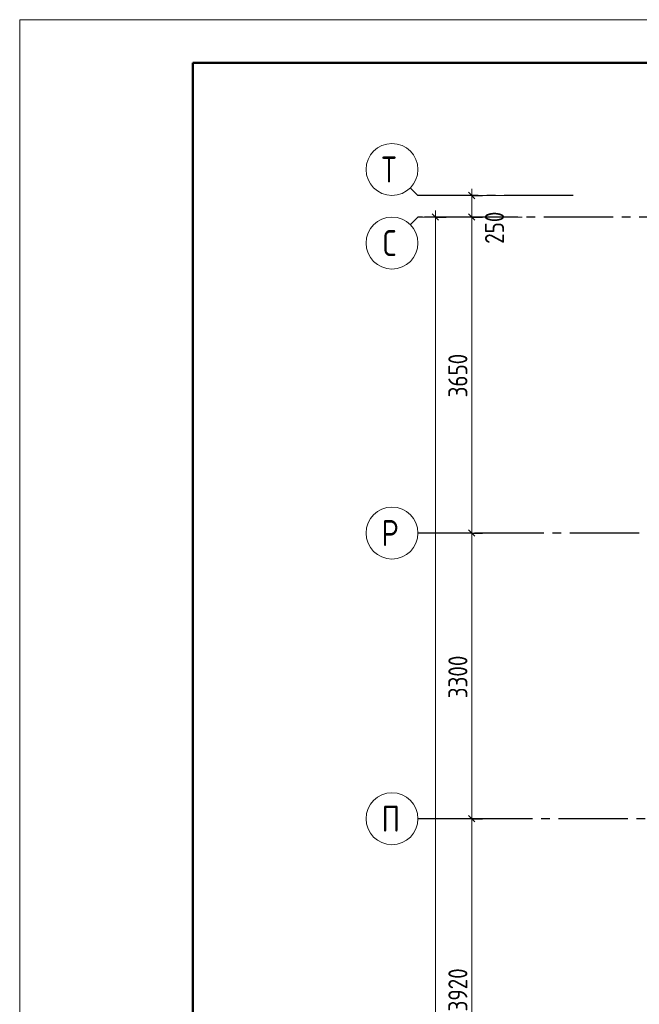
# Model space of a CAD drawing. Header units: millimetres. Extents: x 0 to 43617, y 0 to 59400.
# Tile 34 of 45: x 0 to 7157, y 48026 to 59400. Entities that reach past the tile are written whole.
import ezdxf

# ---------------------------------------------------------------- set-up
doc = ezdxf.new("R2010")
doc.units = ezdxf.units.MM
doc.linetypes.add('______5', pattern=[1100, 800, -100, 100, -100])
doc.layers.add('Standard', color=7, linetype='Continuous', lineweight=25)
doc.layers.add('Оси', color=40, linetype='______5', lineweight=18)
doc.styles.add('GOST 2.304-81', font='txt')
doc.styles.add('ISOCPEUR', font='txt')

msp = doc.modelspace()

# ---------------------------------------------------------------- linework, layer by layer
at = {"layer": 'Standard', "color": 7, "linetype": 'Continuous', "lineweight": 13, "transparency": 33554687}
for p, q in [((4600, 57370), (4512, 57458)), ((5221, 57370), (5221, 57445)), ((4600, 57370), (5802, 57370)), ((5221, 57120), (5221, 57370)), ((4600, 57120), (4512, 57032)), ((4600, 57120), (5802, 57120)), ((4802, 57120), (4802, 57195)), ((5221, 53470), (5221, 57120)), ((5221, 50170), (5221, 53470)), ((5221, 46250), (5221, 50170))]:
    msp.add_line(p, q, dxfattribs=at)
at = {"layer": 'Standard', "color": 251, "linetype": 'Continuous', "lineweight": -3, "true_color": 0x656565, "transparency": 33554687}
for p, q in [((5221, 57370), (4700, 57370)), ((5221, 57370), (5096, 57370)), ((5221, 57370), (5346, 57370)), ((4802, 57120), (4677, 57120)), ((5221, 57120), (4700, 57120)), ((4802, 57120), (4927, 57120)), ((4802, 57120), (4802, 57120)), ((5221, 57120), (5096, 57120)), ((5221, 57120), (5346, 57120)), ((5221, 53470), (5096, 53470)), ((5221, 53470), (5346, 53470)), ((5221, 50170), (5096, 50170)), ((5221, 50170), (5346, 50170))]:
    msp.add_line(p, q, dxfattribs=at)
at = {"layer": 'Standard', "color": 7, "linetype": 'Continuous', "lineweight": 25, "transparency": 33554687}
for p, q in [((5258, 57332), (5183, 57408)), ((4839, 57083), (4764, 57157)), ((5258, 57083), (5183, 57157)), ((5258, 53433), (5183, 53508)), ((5258, 50133), (5183, 50208))]:
    msp.add_line(p, q, dxfattribs=at)
at = {"layer": 'Standard', "color": 7, "linetype": 'Continuous', "lineweight": 13, "transparency": 33554687}
msp.add_lwpolyline([(0, 0), (42000, 0), (42000, 59400), (0, 59400), (0, 0)], close=True, dxfattribs=at)
at = {"layer": 'Standard', "color": 7, "linetype": 'Continuous', "lineweight": 50, "transparency": 33554687}
msp.add_lwpolyline([(2000, 58900), (41500, 58900), (41500, 500), (2000, 500), (2000, 58900)], close=True, dxfattribs=at)
at = {"layer": 'Standard', "color": 7, "linetype": 'Continuous', "lineweight": 13, "transparency": 33554687}
msp.add_lwpolyline([(4802, 10630), (4802, 33448), (4802, 33448), (4802, 57120)], dxfattribs=at)
at = {"layer": 'Standard', "color": 251, "linetype": 'Continuous', "lineweight": -3, "true_color": 0x656565, "transparency": 33554687}
for points in [[(5221, 53470), (5204, 53470), (5204, 53470), (4700, 53470)], [(5221, 50170), (5204, 50170), (5204, 50170), (5204, 50170), (5204, 50170), (4700, 50170)]]:
    msp.add_lwpolyline(points, dxfattribs=at)
at = {"layer": 'Оси', "color": 8, "linetype": '______5', "lineweight": -3, "transparency": 33554687}
for p, q in [((6394, 57370), (4600, 57370)), ((23354, 57120), (4600, 57120)), ((22554, 53470), (4600, 53470)), ((26824, 50170), (4600, 50170))]:
    msp.add_line(p, q, dxfattribs=at)
at = {"layer": 'Оси', "color": 7, "linetype": 'Continuous', "lineweight": 13, "transparency": 33554687}
for centre in [(4300, 57670), (4300, 56820), (4300, 53470), (4300, 50170)]:
    msp.add_circle(centre, 300, dxfattribs=at)

# ---------------------------------------------------------------- texts
at = {"layer": 'Standard', "color": 7, "linetype": 'Continuous', "lineweight": 25, "transparency": 33554687, "char_height": 220, "attachment_point": 7, "rotation": 90, "style": 'GOST 2.304-81'}
for s, insert, width in [('250', (5594, 56811), 516.4), ('3650', (5171, 55037), 641.48), ('3300', (5171, 51562), 641.48), ('3920', (5171, 47944), 657.05)]:
    msp.add_mtext(s, dxfattribs=dict(at, insert=insert, width=width))
at = {"layer": 'Оси', "color": 7, "linetype": 'Continuous', "lineweight": 25, "transparency": 33554687, "char_height": 300, "attachment_point": 7, "style": 'ISOCPEUR'}
for s, insert, width in [('\\W0.80;Т', (4180, 57520), 359.83), ('\\W0.78;С', (4195, 56670), 326.41), ('\\W0.80;Р', (4180, 53320), 359.83), ('\\W0.80;П', (4180, 50020), 359.83)]:
    msp.add_mtext(s, dxfattribs=dict(at, insert=insert, width=width))

doc.saveas('drawing.dxf')
